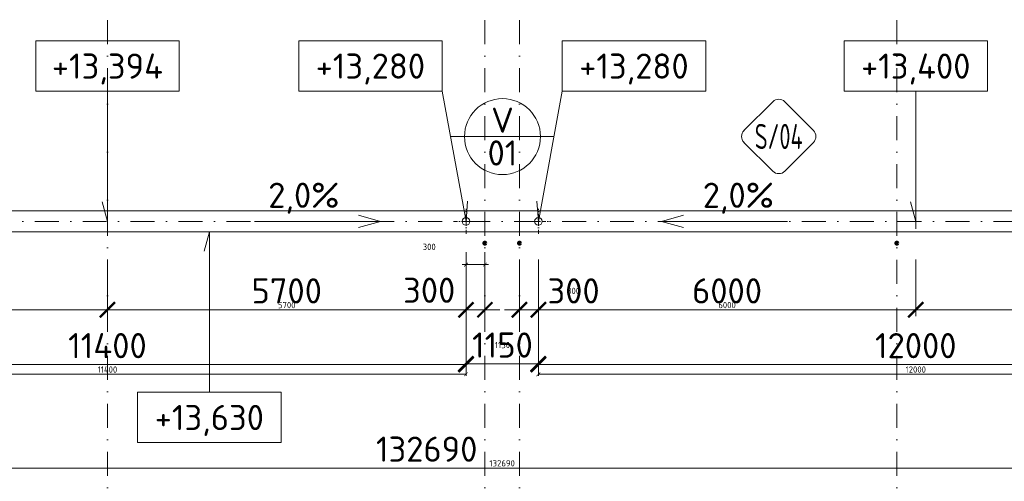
# Model space of a CAD drawing. Header units: millimetres. Extents: x -916886 to 3713765, y -2985421 to 1675785.
# Tile 134 of 256: x 70605 to 86257, y 191169 to 198505. Entities that reach past the tile are written whole.
import ezdxf
from ezdxf.enums import TextEntityAlignment as Align

# ---------------------------------------------------------------- set-up
doc = ezdxf.new("R2010")
doc.units = ezdxf.units.MM
doc.linetypes.add('CENTERX2', pattern=[101.6, 63.5, -12.7, 12.7, -12.7])
doc.linetypes.add('DASHDOT', pattern=[25.4, 12.7, -6.35, 0, -6.35])
doc.layers.get('Defpoints').update_dxf_attribs({"color": 8})
for name, color, linetype, lineweight in [('A99_N_kce-pohl', 1, 'Continuous', 9), ('A99_N_koty-200', 5, 'Continuous', 5), ('A99_N_koty-200 @ 200', 5, 'Continuous', 5), ('A99_N_koty-200 @ 50 (2)', 5, 'Continuous', 5), ('A99_N_koty-vysk', 160, 'Continuous', 9), ('A99_N_znaceni 200', 5, 'Continuous', 5), ('A99_S_osy', 1, 'CENTERX2', 5)]:
    doc.layers.add(name, color=color, linetype=linetype, lineweight=lineweight)
doc.styles.add('A99_kota', font='isocpeur.ttf', dxfattribs={"height": 2})
doc.styles.add('A99_popis', font='isocpeur.ttf')
doc.styles.add('ad_popis 100', font='isocpeur.ttf', dxfattribs={"height": 200})
doc.dimstyles.new('A99_kota_200 new', dxfattribs={"dimscale": 200, "dimtxt": 2, "dimasz": 1.2, "dimexe": 0.5, "dimexo": 1.5, "dimgap": 0.5, "dimtad": 1, "dimdec": 0, "dimzin": 3, "dimdsep": 46, "dimtxsty": 'A99_kota', "dimblk": 'ARCHTICK', "dimcen": 2.5, "dimazin": 2, "dimtfac": 0.75, "dimtdec": 0, "dimtix": 1, "dimtmove": 2, "dimatfit": 0, "dimfxl": 0, "dimtolj": 1, "dimtzin": 0, "dimlwd": 5, "dimlwe": 5, "dimarcsym": 0})

# ---------------------------------------------------------------- blocks, each defined once
blk = doc.blocks.new('_ArchTick')
at = {"color": 0, "linetype": 'ByBlock', "const_width": 0.15}
blk.add_lwpolyline([(-0.5, -0.5), (0.5, 0.5)], dxfattribs=at)
blk = doc.blocks.new('*D3002')
at = {"layer": 'A99_N_koty-200', "color": 0, "linetype": 'Continuous', "lineweight": 5, "transparency": 16777216}
for p, q in [((11930, 190580), (11930, 191480)), ((144620, 190580), (144620, 191480)), ((11930, 191380), (144620, 191380))]:
    blk.add_line(p, q, dxfattribs=at)
at = {"layer": 'Defpoints', "color": 0, "linetype": 'Continuous', "lineweight": 0, "transparency": 16777216}
for p in [(144620, 191380), (11930, 189255), (144620, 189255)]:
    blk.add_point(p, dxfattribs=at)
at = {"layer": 'A99_N_koty-200', "color": 0, "linetype": 'Continuous', "lineweight": 5, "transparency": 16777216, "xscale": 240, "yscale": 240, "zscale": 240, "rotation": 180}
blk.add_blockref('_ArchTick', (11930, 191380), dxfattribs=at)
at = {"layer": 'A99_N_koty-200', "color": 0, "linetype": 'Continuous', "lineweight": 5, "transparency": 16777216, "xscale": 240, "yscale": 240, "zscale": 240}
blk.add_blockref('_ArchTick', (144620, 191380), dxfattribs=at)
at = {"layer": 'A99_N_koty-200', "color": 0, "linetype": 'Continuous', "transparency": 16777216, "insert": (77075, 191680), "char_height": 400, "attachment_point": 5, "style": 'A99_kota'}
blk.add_mtext('\\A1;132690', dxfattribs=at)
blk = doc.blocks.new('*D3003')
at = {"layer": 'A99_N_koty-200', "color": 0, "linetype": 'Continuous', "lineweight": 5, "transparency": 16777216}
for p, q in [((11930, 191180), (11930, 191405)), ((11930, 191380), (144620, 191380)), ((144620, 191180), (144620, 191405))]:
    blk.add_line(p, q, dxfattribs=at)
at = {"layer": 'Defpoints', "color": 0, "linetype": 'Continuous', "lineweight": 0, "transparency": 16777216}
for p in [(144620, 191380), (11930, 189255), (144620, 189255)]:
    blk.add_point(p, dxfattribs=at)
at = {"layer": 'A99_N_koty-200', "color": 0, "linetype": 'Continuous', "lineweight": 5, "transparency": 16777216, "xscale": 60, "yscale": 60, "zscale": 60, "rotation": 180}
blk.add_blockref('_ArchTick', (11930, 191380), dxfattribs=at)
at = {"layer": 'A99_N_koty-200', "color": 0, "linetype": 'Continuous', "lineweight": 5, "transparency": 16777216, "xscale": 60, "yscale": 60, "zscale": 60}
blk.add_blockref('_ArchTick', (144620, 191380), dxfattribs=at)
at = {"layer": 'A99_N_koty-200', "color": 0, "linetype": 'Continuous', "transparency": 16777216, "insert": (78275, 191455), "char_height": 100, "attachment_point": 5, "style": 'A99_kota'}
blk.add_mtext('\\A1;132690', dxfattribs=at)
blk = doc.blocks.new('*D3603')
at = {"layer": 'A99_N_koty-200', "color": 0, "linetype": 'Continuous', "lineweight": 5, "transparency": 16777216}
for p, q in [((78550, 194695), (78550, 193795)), ((78850, 194695), (78850, 193795)), ((78550, 193895), (78310, 193895)), ((78550, 193895), (78850, 193895)), ((78850, 193895), (79090, 193895))]:
    blk.add_line(p, q, dxfattribs=at)
at = {"layer": 'Defpoints', "color": 0, "linetype": 'Continuous', "lineweight": 0, "transparency": 16777216}
for p in [(78850, 195300), (78550, 195180), (78850, 193895)]:
    blk.add_point(p, dxfattribs=at)
at = {"layer": 'A99_N_koty-200', "color": 0, "linetype": 'Continuous', "lineweight": 5, "transparency": 16777216, "xscale": 240, "yscale": 240, "zscale": 240}
blk.add_blockref('_ArchTick', (78550, 193895), dxfattribs=at)
at = {"layer": 'A99_N_koty-200', "color": 0, "linetype": 'Continuous', "lineweight": 5, "transparency": 16777216, "xscale": 240, "yscale": 240, "zscale": 240, "rotation": 180}
blk.add_blockref('_ArchTick', (78850, 193895), dxfattribs=at)
at = {"layer": 'A99_N_koty-200', "color": 0, "linetype": 'Continuous', "transparency": 16777216, "insert": (79410, 194195), "char_height": 400, "attachment_point": 5, "style": 'A99_kota'}
blk.add_mtext('\\A1;300', dxfattribs=at)
blk = doc.blocks.new('*D3604')
at = {"layer": 'A99_N_koty-200', "color": 0, "linetype": 'Continuous', "lineweight": 5, "transparency": 16777216}
for p, q in [((78550, 194095), (78550, 193870)), ((78850, 194095), (78850, 193870)), ((78550, 193895), (78490, 193895)), ((78550, 193895), (78850, 193895)), ((78850, 193895), (78910, 193895))]:
    blk.add_line(p, q, dxfattribs=at)
at = {"layer": 'Defpoints', "color": 0, "linetype": 'Continuous', "lineweight": 0, "transparency": 16777216}
for p in [(78850, 195300), (78550, 195180), (78850, 193895)]:
    blk.add_point(p, dxfattribs=at)
at = {"layer": 'A99_N_koty-200', "color": 0, "linetype": 'Continuous', "lineweight": 5, "transparency": 16777216, "xscale": 60, "yscale": 60, "zscale": 60}
blk.add_blockref('_ArchTick', (78550, 193895), dxfattribs=at)
at = {"layer": 'A99_N_koty-200', "color": 0, "linetype": 'Continuous', "lineweight": 5, "transparency": 16777216, "xscale": 60, "yscale": 60, "zscale": 60, "rotation": 180}
blk.add_blockref('_ArchTick', (78850, 193895), dxfattribs=at)
at = {"layer": 'A99_N_koty-200', "color": 0, "linetype": 'Continuous', "transparency": 16777216, "insert": (79410, 194195), "char_height": 100, "attachment_point": 5, "style": 'A99_kota'}
blk.add_mtext('\\A1;300', dxfattribs=at)
blk = doc.blocks.new('*D3606')
at = {"layer": 'A99_N_koty-200', "color": 0, "linetype": 'Continuous', "lineweight": 5, "transparency": 16777216}
for p, q in [((78850, 193825), (78850, 192925)), ((90850, 193825), (90850, 192925)), ((78850, 193025), (90850, 193025))]:
    blk.add_line(p, q, dxfattribs=at)
at = {"layer": 'Defpoints', "color": 0, "linetype": 'Continuous', "lineweight": 0, "transparency": 16777216}
for p in [(78850, 195300), (90850, 195300), (90850, 193025)]:
    blk.add_point(p, dxfattribs=at)
at = {"layer": 'A99_N_koty-200', "color": 0, "linetype": 'Continuous', "lineweight": 5, "transparency": 16777216, "xscale": 240, "yscale": 240, "zscale": 240, "rotation": 180}
blk.add_blockref('_ArchTick', (78850, 193025), dxfattribs=at)
at = {"layer": 'A99_N_koty-200', "color": 0, "linetype": 'Continuous', "lineweight": 5, "transparency": 16777216, "xscale": 240, "yscale": 240, "zscale": 240}
blk.add_blockref('_ArchTick', (90850, 193025), dxfattribs=at)
at = {"layer": 'A99_N_koty-200', "color": 0, "linetype": 'Continuous', "transparency": 16777216, "insert": (84850, 193325), "char_height": 400, "attachment_point": 5, "style": 'A99_kota'}
blk.add_mtext('\\A1;12000', dxfattribs=at)
blk = doc.blocks.new('*D3607')
at = {"layer": 'A99_N_koty-200', "color": 0, "linetype": 'Continuous', "lineweight": 5, "transparency": 16777216}
for p, q in [((78850, 193070), (78850, 192845)), ((90850, 193070), (90850, 192845)), ((78850, 192870), (90850, 192870))]:
    blk.add_line(p, q, dxfattribs=at)
at = {"layer": 'Defpoints', "color": 0, "linetype": 'Continuous', "lineweight": 0, "transparency": 16777216}
for p in [(78850, 195300), (90850, 195300), (90850, 192870)]:
    blk.add_point(p, dxfattribs=at)
at = {"layer": 'A99_N_koty-200', "color": 0, "linetype": 'Continuous', "lineweight": 5, "transparency": 16777216, "xscale": 60, "yscale": 60, "zscale": 60, "rotation": 180}
blk.add_blockref('_ArchTick', (78850, 192870), dxfattribs=at)
at = {"layer": 'A99_N_koty-200', "color": 0, "linetype": 'Continuous', "lineweight": 5, "transparency": 16777216, "xscale": 60, "yscale": 60, "zscale": 60}
blk.add_blockref('_ArchTick', (90850, 192870), dxfattribs=at)
at = {"layer": 'A99_N_koty-200', "color": 0, "linetype": 'Continuous', "transparency": 16777216, "insert": (84850, 192945), "char_height": 100, "attachment_point": 5, "style": 'A99_kota'}
blk.add_mtext('\\A1;12000', dxfattribs=at)
blk = doc.blocks.new('*D3822')
at = {"layer": 'A99_N_koty-200', "color": 0, "linetype": 'Continuous', "lineweight": 5, "transparency": 16777216}
for p, q in [((77700, 194695), (77700, 193795)), ((78000, 194695), (78000, 193795)), ((77700, 193895), (77460, 193895)), ((77700, 193895), (78000, 193895)), ((78000, 193895), (78240, 193895))]:
    blk.add_line(p, q, dxfattribs=at)
at = {"layer": 'Defpoints', "color": 0, "linetype": 'Continuous', "lineweight": 0, "transparency": 16777216}
for p in [(77700, 195300), (78000, 195300), (78000, 193895)]:
    blk.add_point(p, dxfattribs=at)
at = {"layer": 'A99_N_koty-200', "color": 0, "linetype": 'Continuous', "lineweight": 5, "transparency": 16777216, "xscale": 240, "yscale": 240, "zscale": 240}
blk.add_blockref('_ArchTick', (77700, 193895), dxfattribs=at)
at = {"layer": 'A99_N_koty-200', "color": 0, "linetype": 'Continuous', "lineweight": 5, "transparency": 16777216, "xscale": 240, "yscale": 240, "zscale": 240, "rotation": 180}
blk.add_blockref('_ArchTick', (78000, 193895), dxfattribs=at)
at = {"layer": 'A99_N_koty-200', "color": 0, "linetype": 'Continuous', "transparency": 16777216, "insert": (77115, 194205), "char_height": 400, "attachment_point": 5, "style": 'A99_kota'}
blk.add_mtext('\\A1;300', dxfattribs=at)
blk = doc.blocks.new('*D3823')
at = {"layer": 'A99_N_koty-200', "color": 0, "linetype": 'Continuous', "lineweight": 5, "transparency": 16777216}
for p, q in [((77700, 194812.5), (77700, 194587.5)), ((78000, 194812.5), (78000, 194587.5)), ((77700, 194612.5), (77640, 194612.5)), ((77700, 194612.5), (78000, 194612.5)), ((78000, 194612.5), (78060, 194612.5))]:
    blk.add_line(p, q, dxfattribs=at)
at = {"layer": 'Defpoints', "color": 0, "linetype": 'Continuous', "lineweight": 0, "transparency": 16777216}
for p in [(77700, 195300), (78000, 195300), (78000, 194612.5)]:
    blk.add_point(p, dxfattribs=at)
at = {"layer": 'A99_N_koty-200', "color": 0, "linetype": 'Continuous', "lineweight": 5, "transparency": 16777216, "xscale": 60, "yscale": 60, "zscale": 60}
blk.add_blockref('_ArchTick', (77700, 194612.5), dxfattribs=at)
at = {"layer": 'A99_N_koty-200', "color": 0, "linetype": 'Continuous', "lineweight": 5, "transparency": 16777216, "xscale": 60, "yscale": 60, "zscale": 60, "rotation": 180}
blk.add_blockref('_ArchTick', (78000, 194612.5), dxfattribs=at)
at = {"layer": 'A99_N_koty-200', "color": 0, "linetype": 'Continuous', "transparency": 16777216, "insert": (77115, 194895), "char_height": 100, "attachment_point": 5, "style": 'A99_kota'}
blk.add_mtext('\\A1;300', dxfattribs=at)
blk = doc.blocks.new('*D3825')
at = {"layer": 'A99_N_koty-200', "color": 0, "linetype": 'Continuous', "lineweight": 5, "transparency": 16777216}
for p, q in [((72000, 194695), (72000, 193795)), ((66300, 194390), (66300, 193795)), ((66300, 193895), (72000, 193895))]:
    blk.add_line(p, q, dxfattribs=at)
at = {"layer": 'Defpoints', "color": 0, "linetype": 'Continuous', "lineweight": 0, "transparency": 16777216}
for p in [(72000, 195180), (66300, 194690), (72000, 193895)]:
    blk.add_point(p, dxfattribs=at)
at = {"layer": 'A99_N_koty-200', "color": 0, "linetype": 'Continuous', "lineweight": 5, "transparency": 16777216, "xscale": 240, "yscale": 240, "zscale": 240, "rotation": 180}
blk.add_blockref('_ArchTick', (66300, 193895), dxfattribs=at)
at = {"layer": 'A99_N_koty-200', "color": 0, "linetype": 'Continuous', "lineweight": 5, "transparency": 16777216, "xscale": 240, "yscale": 240, "zscale": 240}
blk.add_blockref('_ArchTick', (72000, 193895), dxfattribs=at)
at = {"layer": 'A99_N_koty-200', "color": 0, "linetype": 'Continuous', "transparency": 16777216, "insert": (69150, 194195), "char_height": 400, "attachment_point": 5, "style": 'A99_kota'}
blk.add_mtext('\\A1;5700', dxfattribs=at)
blk = doc.blocks.new('*D3826')
at = {"layer": 'A99_N_koty-200', "color": 0, "linetype": 'Continuous', "lineweight": 5, "transparency": 16777216}
for p, q in [((66300, 194095), (66300, 193870)), ((72000, 194095), (72000, 193870)), ((66300, 193895), (72000, 193895))]:
    blk.add_line(p, q, dxfattribs=at)
at = {"layer": 'Defpoints', "color": 0, "linetype": 'Continuous', "lineweight": 0, "transparency": 16777216}
for p in [(72000, 195180), (66300, 194690), (72000, 193895)]:
    blk.add_point(p, dxfattribs=at)
at = {"layer": 'A99_N_koty-200', "color": 0, "linetype": 'Continuous', "lineweight": 5, "transparency": 16777216, "xscale": 60, "yscale": 60, "zscale": 60, "rotation": 180}
blk.add_blockref('_ArchTick', (66300, 193895), dxfattribs=at)
at = {"layer": 'A99_N_koty-200', "color": 0, "linetype": 'Continuous', "lineweight": 5, "transparency": 16777216, "xscale": 60, "yscale": 60, "zscale": 60}
blk.add_blockref('_ArchTick', (72000, 193895), dxfattribs=at)
at = {"layer": 'A99_N_koty-200', "color": 0, "linetype": 'Continuous', "transparency": 16777216, "insert": (69150, 193970), "char_height": 100, "attachment_point": 5, "style": 'A99_kota'}
blk.add_mtext('\\A1;5700', dxfattribs=at)
blk = doc.blocks.new('*D3828')
at = {"layer": 'A99_N_koty-200', "color": 0, "linetype": 'Continuous', "lineweight": 5, "transparency": 16777216}
for p, q in [((72000, 194695), (72000, 193795)), ((77700, 194695), (77700, 193795)), ((77700, 193895), (72000, 193895))]:
    blk.add_line(p, q, dxfattribs=at)
at = {"layer": 'Defpoints', "color": 0, "linetype": 'Continuous', "lineweight": 0, "transparency": 16777216}
for p in [(77700, 195300), (72000, 195180), (72000, 193895)]:
    blk.add_point(p, dxfattribs=at)
at = {"layer": 'A99_N_koty-200', "color": 0, "linetype": 'Continuous', "lineweight": 5, "transparency": 16777216, "xscale": 240, "yscale": 240, "zscale": 240, "rotation": 180}
blk.add_blockref('_ArchTick', (72000, 193895), dxfattribs=at)
at = {"layer": 'A99_N_koty-200', "color": 0, "linetype": 'Continuous', "lineweight": 5, "transparency": 16777216, "xscale": 240, "yscale": 240, "zscale": 240}
blk.add_blockref('_ArchTick', (77700, 193895), dxfattribs=at)
at = {"layer": 'A99_N_koty-200', "color": 0, "linetype": 'Continuous', "transparency": 16777216, "insert": (74850, 194195), "char_height": 400, "attachment_point": 5, "style": 'A99_kota'}
blk.add_mtext('\\A1;5700', dxfattribs=at)
blk = doc.blocks.new('*D3829')
at = {"layer": 'A99_N_koty-200', "color": 0, "linetype": 'Continuous', "lineweight": 5, "transparency": 16777216}
for p, q in [((72000, 194095), (72000, 193870)), ((77700, 194095), (77700, 193870)), ((77700, 193895), (72000, 193895))]:
    blk.add_line(p, q, dxfattribs=at)
at = {"layer": 'Defpoints', "color": 0, "linetype": 'Continuous', "lineweight": 0, "transparency": 16777216}
for p in [(77700, 195300), (72000, 195180), (72000, 193895)]:
    blk.add_point(p, dxfattribs=at)
at = {"layer": 'A99_N_koty-200', "color": 0, "linetype": 'Continuous', "lineweight": 5, "transparency": 16777216, "xscale": 60, "yscale": 60, "zscale": 60, "rotation": 180}
blk.add_blockref('_ArchTick', (72000, 193895), dxfattribs=at)
at = {"layer": 'A99_N_koty-200', "color": 0, "linetype": 'Continuous', "lineweight": 5, "transparency": 16777216, "xscale": 60, "yscale": 60, "zscale": 60}
blk.add_blockref('_ArchTick', (77700, 193895), dxfattribs=at)
at = {"layer": 'A99_N_koty-200', "color": 0, "linetype": 'Continuous', "transparency": 16777216, "insert": (74850, 193970), "char_height": 100, "attachment_point": 5, "style": 'A99_kota'}
blk.add_mtext('\\A1;5700', dxfattribs=at)
blk = doc.blocks.new('*U62')
at = {"color": 0, "linetype": 'ByBlock'}
for p, q in [((5.7, -4), (5.7, -14.35)), ((5.7, -14.35), (5.286, -12.805))]:
    blk.add_line(p, q, dxfattribs=at)
blk.add_lwpolyline([(0, -4), (11.4, -4), (11.4, 0), (0, 0)], close=True, dxfattribs=at)
at = {"color": 0, "linetype": 'ByBlock', "style": 'A99_kota'}
for tag, p in [('VYSKA', (5.7, -2.241)), ('VYSKA_POPIS1', (5.7, -6.041)), ('VYSKA_POPIS2', (5.9, -9.541)), ('VYSKA_POPIS3', (5.9, -13.041))]:
    blk.add_attdef(tag, text='', height=2, dxfattribs=at).set_placement(p, align=Align.MIDDLE)
blk = doc.blocks.new('*D3831')
at = {"layer": 'A99_N_koty-200', "color": 0, "linetype": 'Continuous', "lineweight": 5, "transparency": 16777216}
for p, q in [((77700, 193034.5), (77700, 193134.5)), ((77700, 193034.5), (78850, 193034.5)), ((78850, 193034.5), (78850, 193134.5))]:
    blk.add_line(p, q, dxfattribs=at)
at = {"layer": 'Defpoints', "color": 0, "linetype": 'Continuous', "lineweight": 0, "transparency": 16777216}
for p in [(77700, 193034.5), (78850, 193034.5), (78850, 193034.5)]:
    blk.add_point(p, dxfattribs=at)
at = {"layer": 'A99_N_koty-200', "color": 0, "linetype": 'Continuous', "lineweight": 5, "transparency": 16777216, "xscale": 240, "yscale": 240, "zscale": 240, "rotation": 180}
blk.add_blockref('_ArchTick', (77700, 193034.5), dxfattribs=at)
at = {"layer": 'A99_N_koty-200', "color": 0, "linetype": 'Continuous', "lineweight": 5, "transparency": 16777216, "xscale": 240, "yscale": 240, "zscale": 240}
blk.add_blockref('_ArchTick', (78850, 193034.5), dxfattribs=at)
at = {"layer": 'A99_N_koty-200', "color": 0, "linetype": 'Continuous', "transparency": 16777216, "insert": (78280, 193334.5), "char_height": 400, "attachment_point": 5, "style": 'A99_kota'}
blk.add_mtext('\\A1;1150', dxfattribs=at)
blk = doc.blocks.new('*D3832')
at = {"layer": 'A99_N_koty-200', "color": 0, "linetype": 'Continuous', "lineweight": 5, "transparency": 16777216}
for p, q in [((77700, 193034.5), (77700, 193059.5)), ((77700, 193034.5), (78850, 193034.5)), ((78850, 193034.5), (78850, 193059.5))]:
    blk.add_line(p, q, dxfattribs=at)
at = {"layer": 'Defpoints', "color": 0, "linetype": 'Continuous', "lineweight": 0, "transparency": 16777216}
for p in [(77700, 193034.5), (78850, 193034.5), (78850, 193034.5)]:
    blk.add_point(p, dxfattribs=at)
at = {"layer": 'A99_N_koty-200', "color": 0, "linetype": 'Continuous', "lineweight": 5, "transparency": 16777216, "xscale": 60, "yscale": 60, "zscale": 60, "rotation": 180}
blk.add_blockref('_ArchTick', (77700, 193034.5), dxfattribs=at)
at = {"layer": 'A99_N_koty-200', "color": 0, "linetype": 'Continuous', "lineweight": 5, "transparency": 16777216, "xscale": 60, "yscale": 60, "zscale": 60}
blk.add_blockref('_ArchTick', (78850, 193034.5), dxfattribs=at)
at = {"layer": 'A99_N_koty-200', "color": 0, "linetype": 'Continuous', "transparency": 16777216, "insert": (78280, 193334.5), "char_height": 100, "attachment_point": 5, "style": 'A99_kota'}
blk.add_mtext('\\A1;1150', dxfattribs=at)
blk = doc.blocks.new('*D3834')
at = {"layer": 'A99_N_koty-200', "color": 0, "linetype": 'Continuous', "lineweight": 5, "transparency": 16777216}
for p, q in [((66300, 193825), (66300, 192925)), ((77700, 193825), (77700, 192925)), ((77700, 193025), (66300, 193025))]:
    blk.add_line(p, q, dxfattribs=at)
at = {"layer": 'Defpoints', "color": 0, "linetype": 'Continuous', "lineweight": 0, "transparency": 16777216}
for p in [(66300, 195300), (77700, 195300), (66300, 193025)]:
    blk.add_point(p, dxfattribs=at)
at = {"layer": 'A99_N_koty-200', "color": 0, "linetype": 'Continuous', "lineweight": 5, "transparency": 16777216, "xscale": 240, "yscale": 240, "zscale": 240, "rotation": 180}
blk.add_blockref('_ArchTick', (66300, 193025), dxfattribs=at)
at = {"layer": 'A99_N_koty-200', "color": 0, "linetype": 'Continuous', "lineweight": 5, "transparency": 16777216, "xscale": 240, "yscale": 240, "zscale": 240}
blk.add_blockref('_ArchTick', (77700, 193025), dxfattribs=at)
at = {"layer": 'A99_N_koty-200', "color": 0, "linetype": 'Continuous', "transparency": 16777216, "insert": (72000, 193325), "char_height": 400, "attachment_point": 5, "style": 'A99_kota'}
blk.add_mtext('\\A1;11400', dxfattribs=at)
blk = doc.blocks.new('*D3835')
at = {"layer": 'A99_N_koty-200', "color": 0, "linetype": 'Continuous', "lineweight": 5, "transparency": 16777216}
for p, q in [((66300, 193070), (66300, 192845)), ((77700, 193070), (77700, 192845)), ((77700, 192870), (66300, 192870))]:
    blk.add_line(p, q, dxfattribs=at)
at = {"layer": 'Defpoints', "color": 0, "linetype": 'Continuous', "lineweight": 0, "transparency": 16777216}
for p in [(66300, 195300), (77700, 195300), (66300, 192870)]:
    blk.add_point(p, dxfattribs=at)
at = {"layer": 'A99_N_koty-200', "color": 0, "linetype": 'Continuous', "lineweight": 5, "transparency": 16777216, "xscale": 60, "yscale": 60, "zscale": 60, "rotation": 180}
blk.add_blockref('_ArchTick', (66300, 192870), dxfattribs=at)
at = {"layer": 'A99_N_koty-200', "color": 0, "linetype": 'Continuous', "lineweight": 5, "transparency": 16777216, "xscale": 60, "yscale": 60, "zscale": 60}
blk.add_blockref('_ArchTick', (77700, 192870), dxfattribs=at)
at = {"layer": 'A99_N_koty-200', "color": 0, "linetype": 'Continuous', "transparency": 16777216, "insert": (72000, 192945), "char_height": 100, "attachment_point": 5, "style": 'A99_kota'}
blk.add_mtext('\\A1;11400', dxfattribs=at)
blk = doc.blocks.new('*D3846')
at = {"layer": 'A99_N_koty-200', "color": 0, "linetype": 'Continuous', "lineweight": 5, "transparency": 16777216}
for p, q in [((78850, 194695), (78850, 193795)), ((84850, 194695), (84850, 193795)), ((78850, 193895), (84850, 193895))]:
    blk.add_line(p, q, dxfattribs=at)
at = {"layer": 'Defpoints', "color": 0, "linetype": 'Continuous', "lineweight": 0, "transparency": 16777216}
for p in [(78850, 195300), (84850, 195180), (84850, 193895)]:
    blk.add_point(p, dxfattribs=at)
at = {"layer": 'A99_N_koty-200', "color": 0, "linetype": 'Continuous', "lineweight": 5, "transparency": 16777216, "xscale": 240, "yscale": 240, "zscale": 240, "rotation": 180}
blk.add_blockref('_ArchTick', (78850, 193895), dxfattribs=at)
at = {"layer": 'A99_N_koty-200', "color": 0, "linetype": 'Continuous', "lineweight": 5, "transparency": 16777216, "xscale": 240, "yscale": 240, "zscale": 240}
blk.add_blockref('_ArchTick', (84850, 193895), dxfattribs=at)
at = {"layer": 'A99_N_koty-200', "color": 0, "linetype": 'Continuous', "transparency": 16777216, "insert": (81850, 194195), "char_height": 400, "attachment_point": 5, "style": 'A99_kota'}
blk.add_mtext('\\A1;6000', dxfattribs=at)
blk = doc.blocks.new('*D3847')
at = {"layer": 'A99_N_koty-200', "color": 0, "linetype": 'Continuous', "lineweight": 5, "transparency": 16777216}
for p, q in [((78850, 194095), (78850, 193870)), ((84850, 194095), (84850, 193870)), ((78850, 193895), (84850, 193895))]:
    blk.add_line(p, q, dxfattribs=at)
at = {"layer": 'Defpoints', "color": 0, "linetype": 'Continuous', "lineweight": 0, "transparency": 16777216}
for p in [(78850, 195300), (84850, 195180), (84850, 193895)]:
    blk.add_point(p, dxfattribs=at)
at = {"layer": 'A99_N_koty-200', "color": 0, "linetype": 'Continuous', "lineweight": 5, "transparency": 16777216, "xscale": 60, "yscale": 60, "zscale": 60, "rotation": 180}
blk.add_blockref('_ArchTick', (78850, 193895), dxfattribs=at)
at = {"layer": 'A99_N_koty-200', "color": 0, "linetype": 'Continuous', "lineweight": 5, "transparency": 16777216, "xscale": 60, "yscale": 60, "zscale": 60}
blk.add_blockref('_ArchTick', (84850, 193895), dxfattribs=at)
at = {"layer": 'A99_N_koty-200', "color": 0, "linetype": 'Continuous', "transparency": 16777216, "insert": (81850, 193970), "char_height": 100, "attachment_point": 5, "style": 'A99_kota'}
blk.add_mtext('\\A1;6000', dxfattribs=at)
blk = doc.blocks.new('*D3849')
at = {"layer": 'A99_N_koty-200', "color": 0, "linetype": 'Continuous', "lineweight": 5, "transparency": 16777216}
for p, q in [((84850, 194695), (84850, 193795)), ((90850, 194695), (90850, 193795)), ((90850, 193895), (84850, 193895))]:
    blk.add_line(p, q, dxfattribs=at)
at = {"layer": 'Defpoints', "color": 0, "linetype": 'Continuous', "lineweight": 0, "transparency": 16777216}
for p in [(90850, 195300), (84850, 195180), (84850, 193895)]:
    blk.add_point(p, dxfattribs=at)
at = {"layer": 'A99_N_koty-200', "color": 0, "linetype": 'Continuous', "lineweight": 5, "transparency": 16777216, "xscale": 240, "yscale": 240, "zscale": 240, "rotation": 180}
blk.add_blockref('_ArchTick', (84850, 193895), dxfattribs=at)
at = {"layer": 'A99_N_koty-200', "color": 0, "linetype": 'Continuous', "lineweight": 5, "transparency": 16777216, "xscale": 240, "yscale": 240, "zscale": 240}
blk.add_blockref('_ArchTick', (90850, 193895), dxfattribs=at)
at = {"layer": 'A99_N_koty-200', "color": 0, "linetype": 'Continuous', "transparency": 16777216, "insert": (87850, 194195), "char_height": 400, "attachment_point": 5, "style": 'A99_kota'}
blk.add_mtext('\\A1;6000', dxfattribs=at)
blk = doc.blocks.new('*D3850')
at = {"layer": 'A99_N_koty-200', "color": 0, "linetype": 'Continuous', "lineweight": 5, "transparency": 16777216}
for p, q in [((84850, 194095), (84850, 193870)), ((90850, 194095), (90850, 193870)), ((90850, 193895), (84850, 193895))]:
    blk.add_line(p, q, dxfattribs=at)
at = {"layer": 'Defpoints', "color": 0, "linetype": 'Continuous', "lineweight": 0, "transparency": 16777216}
for p in [(90850, 195300), (84850, 195180), (84850, 193895)]:
    blk.add_point(p, dxfattribs=at)
at = {"layer": 'A99_N_koty-200', "color": 0, "linetype": 'Continuous', "lineweight": 5, "transparency": 16777216, "xscale": 60, "yscale": 60, "zscale": 60, "rotation": 180}
blk.add_blockref('_ArchTick', (84850, 193895), dxfattribs=at)
at = {"layer": 'A99_N_koty-200', "color": 0, "linetype": 'Continuous', "lineweight": 5, "transparency": 16777216, "xscale": 60, "yscale": 60, "zscale": 60}
blk.add_blockref('_ArchTick', (90850, 193895), dxfattribs=at)
at = {"layer": 'A99_N_koty-200', "color": 0, "linetype": 'Continuous', "transparency": 16777216, "insert": (87850, 193970), "char_height": 100, "attachment_point": 5, "style": 'A99_kota'}
blk.add_mtext('\\A1;6000', dxfattribs=at)
blk = doc.blocks.new('*U64')
at = {"color": 0, "linetype": 'ByBlock'}
for q in [(0, -4), (-2.028, -12.755)]:
    blk.add_line((-1.9, -14.35), q, dxfattribs=at)
blk.add_lwpolyline([(0, -4), (11.4, -4), (11.4, 0), (0, 0)], close=True, dxfattribs=at)
at = {"color": 0, "linetype": 'ByBlock', "style": 'A99_kota'}
for tag, p in [('VYSKA', (5.7, -2.241)), ('VYSKA_POPIS1', (5.7, -6.041)), ('VYSKA_POPIS2', (5.9, -9.541)), ('VYSKA_POPIS3', (5.9, -13.041))]:
    blk.add_attdef(tag, text='', height=2, dxfattribs=at).set_placement(p, align=Align.MIDDLE)
blk = doc.blocks.new('*U94')
at = {"color": 0}
for p, q in [((-0.72, 4.14), (-4.15, 0.71)), ((4.14, 0.71), (0.71, 4.14)), ((-4.15, -0.72), (-0.72, -4.15)), ((0.71, -4.15), (4.14, -0.72))]:
    blk.add_line(p, q, dxfattribs=at)
for centre, start, end in [((0, 3.42), 45, 135), ((-3.43, 0), 135, 225), ((3.42, 0), 315, 45), ((0, -3.43), 225, 315)]:
    blk.add_arc(centre, 1.01, start, end, dxfattribs=at)
at = {"color": 0, "linetype": 'ByBlock', "style": 'A99_popis', "width": 0.953108}
blk.add_attdef('SKLADBA', text='', height=3, rotation=0.0103, dxfattribs=at).set_placement((-2.86, -1.51), (2.86, -1.5), align=Align.FIT)
blk = doc.blocks.new('*U20')
at = {"color": 0, "linetype": 'ByBlock'}
blk.add_line((-3.02, 0), (3.02, 0), dxfattribs=at)
blk.add_circle((0, 0), 3.02, dxfattribs=at)
at = {"color": 0, "linetype": 'ByBlock', "style": 'A99_popis'}
for tag, p in [('KATEGORIE', (0, 1.31)), ('PRVEK', (0, -1.298))]:
    blk.add_attdef(tag, text='', height=2, dxfattribs=at).set_placement(p, align=Align.MIDDLE_CENTER)
blk = doc.blocks.new('*U124')
at = {"color": 0, "linetype": 'ByBlock'}
for p, q in [((5.7, 12.75), (5.286, 11.205)), ((5.7, 0), (5.7, 12.75))]:
    blk.add_line(p, q, dxfattribs=at)
blk.add_lwpolyline([(0, -4), (11.4, -4), (11.4, 0), (0, 0)], close=True, dxfattribs=at)
at = {"color": 0, "linetype": 'ByBlock', "style": 'A99_kota'}
for tag, p in [('VYSKA', (5.7, -2.241)), ('VYSKA_POPIS1', (5.7, -6.041)), ('VYSKA_POPIS2', (5.9, -9.541)), ('VYSKA_POPIS3', (5.9, -13.041))]:
    blk.add_attdef(tag, text='', height=2, dxfattribs=at).set_placement(p, align=Align.MIDDLE)
blk = doc.blocks.new('*U4723')
at = {"layer": 'A99_N_koty-200 @ 200', "linetype": 'Continuous'}
dim = blk.add_linear_dim(base=(144620, 191380), p1=(11930, 189255), p2=(144620, 189255), dimstyle='A99_kota_200 new', override={"dimscale": 200, "dimtix": 1, "dimtofl": 1, "dimtmove": 2, "dimatfit": 0}, dxfattribs=at)
dim.commit()
dim.dimension.update_dxf_attribs({"geometry": '*D3002', "text_midpoint": (77075, 191680), "dimtype": 128})
at = {"layer": 'A99_N_koty-200 @ 50 (2)', "linetype": 'Continuous'}
dim = blk.add_linear_dim(base=(144620, 191380), p1=(11930, 189255), p2=(144620, 189255), dimstyle='A99_kota_200 new', override={"dimscale": 50, "dimtix": 1, "dimtofl": 1, "dimtmove": 2, "dimatfit": 0}, dxfattribs=at)
dim.commit()
dim.dimension.update_dxf_attribs({"geometry": '*D3003', "text_midpoint": (78275, 191455)})
blk = doc.blocks.new('*U4885')
at = {"layer": 'A99_N_koty-200 @ 200', "linetype": 'Continuous'}
dim = blk.add_linear_dim(base=(78850, 193895), p1=(78550, 195180), p2=(78850, 195300), dimstyle='A99_kota_200 new', override={"dimscale": 200, "dimtix": 1, "dimtofl": 1, "dimtmove": 2, "dimatfit": 0}, dxfattribs=at)
dim.commit()
dim.dimension.update_dxf_attribs({"geometry": '*D3603', "text_midpoint": (79410, 194195), "dimtype": 128})
at = {"layer": 'A99_N_koty-200 @ 50 (2)', "linetype": 'Continuous'}
dim = blk.add_linear_dim(base=(78850, 193895), p1=(78550, 195180), p2=(78850, 195300), dimstyle='A99_kota_200 new', override={"dimscale": 50, "dimtix": 1, "dimtofl": 1, "dimtmove": 2, "dimatfit": 0}, dxfattribs=at)
dim.commit()
dim.dimension.update_dxf_attribs({"geometry": '*D3604', "text_midpoint": (79410, 194195), "dimtype": 128})
blk = doc.blocks.new('*U4886')
at = {"layer": 'A99_N_koty-200 @ 200', "linetype": 'Continuous'}
dim = blk.add_linear_dim(base=(90850, 193025), p1=(78850, 195300), p2=(90850, 195300), dimstyle='A99_kota_200 new', override={"dimscale": 200, "dimtix": 1, "dimtofl": 1, "dimtmove": 2, "dimatfit": 0}, dxfattribs=at)
dim.commit()
dim.dimension.update_dxf_attribs({"geometry": '*D3606', "text_midpoint": (84850, 193325)})
at = {"layer": 'A99_N_koty-200 @ 50 (2)', "linetype": 'Continuous'}
dim = blk.add_linear_dim(base=(90850, 192870), p1=(78850, 195300), p2=(90850, 195300), dimstyle='A99_kota_200 new', override={"dimscale": 50, "dimtix": 1, "dimtofl": 1, "dimtmove": 2, "dimatfit": 0}, dxfattribs=at)
dim.commit()
dim.dimension.update_dxf_attribs({"geometry": '*D3607', "text_midpoint": (84850, 192945)})
blk = doc.blocks.new('*U4958')
at = {"layer": 'A99_N_koty-200 @ 200', "linetype": 'Continuous'}
dim = blk.add_linear_dim(base=(78000, 193895), p1=(77700, 195300), p2=(78000, 195300), dimstyle='A99_kota_200 new', override={"dimscale": 200, "dimtix": 1, "dimtofl": 1, "dimtmove": 2, "dimatfit": 0}, dxfattribs=at)
dim.commit()
dim.dimension.update_dxf_attribs({"geometry": '*D3822', "text_midpoint": (77115, 194205), "dimtype": 128})
at = {"layer": 'A99_N_koty-200 @ 50 (2)', "linetype": 'Continuous'}
dim = blk.add_linear_dim(base=(78000, 194612.5), p1=(77700, 195300), p2=(78000, 195300), dimstyle='A99_kota_200 new', override={"dimscale": 50, "dimtix": 1, "dimtofl": 1, "dimtmove": 2, "dimatfit": 0}, dxfattribs=at)
dim.commit()
dim.dimension.update_dxf_attribs({"geometry": '*D3823', "text_midpoint": (77115, 194895), "dimtype": 128})
blk = doc.blocks.new('*U4959')
at = {"layer": 'A99_N_koty-200 @ 200', "linetype": 'Continuous'}
dim = blk.add_linear_dim(base=(72000, 193895), p1=(66300, 194690), p2=(72000, 195180), dimstyle='A99_kota_200 new', override={"dimscale": 200, "dimtix": 1, "dimtofl": 1, "dimtmove": 2, "dimatfit": 0}, dxfattribs=at)
dim.commit()
dim.dimension.update_dxf_attribs({"geometry": '*D3825', "text_midpoint": (69150, 194195)})
at = {"layer": 'A99_N_koty-200 @ 50 (2)', "linetype": 'Continuous'}
dim = blk.add_linear_dim(base=(72000, 193895), p1=(66300, 194690), p2=(72000, 195180), dimstyle='A99_kota_200 new', override={"dimscale": 50, "dimtix": 1, "dimtofl": 1, "dimtmove": 2, "dimatfit": 0}, dxfattribs=at)
dim.commit()
dim.dimension.update_dxf_attribs({"geometry": '*D3826', "text_midpoint": (69150, 193970)})
blk = doc.blocks.new('*U4960')
at = {"layer": 'A99_N_koty-200 @ 200', "linetype": 'Continuous'}
dim = blk.add_linear_dim(base=(72000, 193895), p1=(77700, 195300), p2=(72000, 195180), angle=180, dimstyle='A99_kota_200 new', override={"dimscale": 200, "dimtix": 1, "dimtofl": 1, "dimtmove": 2, "dimatfit": 0}, dxfattribs=at)
dim.commit()
dim.dimension.update_dxf_attribs({"geometry": '*D3828', "text_midpoint": (74850, 194195)})
at = {"layer": 'A99_N_koty-200 @ 50 (2)', "linetype": 'Continuous'}
dim = blk.add_linear_dim(base=(72000, 193895), p1=(77700, 195300), p2=(72000, 195180), angle=180, dimstyle='A99_kota_200 new', override={"dimscale": 50, "dimtix": 1, "dimtofl": 1, "dimtmove": 2, "dimatfit": 0}, dxfattribs=at)
dim.commit()
dim.dimension.update_dxf_attribs({"geometry": '*D3829', "text_midpoint": (74850, 193970)})
blk = doc.blocks.new('*U4961')
at = {"layer": 'A99_N_koty-200 @ 200', "linetype": 'Continuous'}
dim = blk.add_linear_dim(base=(78850, 193034.5), p1=(77700, 193034.5), p2=(78850, 193034.5), dimstyle='A99_kota_200 new', override={"dimscale": 200, "dimtix": 1, "dimtofl": 1, "dimtmove": 2, "dimatfit": 0}, dxfattribs=at)
dim.commit()
dim.dimension.update_dxf_attribs({"geometry": '*D3831', "text_midpoint": (78280, 193334.5), "dimtype": 128})
at = {"layer": 'A99_N_koty-200 @ 50 (2)', "linetype": 'Continuous'}
dim = blk.add_linear_dim(base=(78850, 193034.5), p1=(77700, 193034.5), p2=(78850, 193034.5), dimstyle='A99_kota_200 new', override={"dimscale": 50, "dimtix": 1, "dimtofl": 1, "dimtmove": 2, "dimatfit": 0}, dxfattribs=at)
dim.commit()
dim.dimension.update_dxf_attribs({"geometry": '*D3832', "text_midpoint": (78280, 193334.5), "dimtype": 128})
blk = doc.blocks.new('*U4962')
at = {"layer": 'A99_N_koty-200 @ 200', "linetype": 'Continuous'}
dim = blk.add_linear_dim(base=(66300, 193025), p1=(77700, 195300), p2=(66300, 195300), angle=180, dimstyle='A99_kota_200 new', override={"dimscale": 200, "dimtix": 1, "dimtofl": 1, "dimtmove": 2, "dimatfit": 0}, dxfattribs=at)
dim.commit()
dim.dimension.update_dxf_attribs({"geometry": '*D3834', "text_midpoint": (72000, 193325)})
at = {"layer": 'A99_N_koty-200 @ 50 (2)', "linetype": 'Continuous'}
dim = blk.add_linear_dim(base=(66300, 192870), p1=(77700, 195300), p2=(66300, 195300), angle=180, dimstyle='A99_kota_200 new', override={"dimscale": 50, "dimtix": 1, "dimtofl": 1, "dimtmove": 2, "dimatfit": 0}, dxfattribs=at)
dim.commit()
dim.dimension.update_dxf_attribs({"geometry": '*D3835', "text_midpoint": (72000, 192945)})
blk = doc.blocks.new('*U4966')
at = {"layer": 'A99_N_koty-200 @ 200', "linetype": 'Continuous'}
dim = blk.add_linear_dim(base=(84850, 193895), p1=(78850, 195300), p2=(84850, 195180), dimstyle='A99_kota_200 new', override={"dimscale": 200, "dimtix": 1, "dimtofl": 1, "dimtmove": 2, "dimatfit": 0}, dxfattribs=at)
dim.commit()
dim.dimension.update_dxf_attribs({"geometry": '*D3846', "text_midpoint": (81850, 194195)})
at = {"layer": 'A99_N_koty-200 @ 50 (2)', "linetype": 'Continuous'}
dim = blk.add_linear_dim(base=(84850, 193895), p1=(78850, 195300), p2=(84850, 195180), dimstyle='A99_kota_200 new', override={"dimscale": 50, "dimtix": 1, "dimtofl": 1, "dimtmove": 2, "dimatfit": 0}, dxfattribs=at)
dim.commit()
dim.dimension.update_dxf_attribs({"geometry": '*D3847', "text_midpoint": (81850, 193970)})
blk = doc.blocks.new('*U4967')
at = {"layer": 'A99_N_koty-200 @ 200', "linetype": 'Continuous'}
dim = blk.add_linear_dim(base=(84850, 193895), p1=(90850, 195300), p2=(84850, 195180), angle=180, dimstyle='A99_kota_200 new', override={"dimscale": 200, "dimtix": 1, "dimtofl": 1, "dimtmove": 2, "dimatfit": 0}, dxfattribs=at)
dim.commit()
dim.dimension.update_dxf_attribs({"geometry": '*D3849', "text_midpoint": (87850, 194195)})
at = {"layer": 'A99_N_koty-200 @ 50 (2)', "linetype": 'Continuous'}
dim = blk.add_linear_dim(base=(84850, 193895), p1=(90850, 195300), p2=(84850, 195180), angle=180, dimstyle='A99_kota_200 new', override={"dimscale": 50, "dimtix": 1, "dimtofl": 1, "dimtmove": 2, "dimatfit": 0}, dxfattribs=at)
dim.commit()
dim.dimension.update_dxf_attribs({"geometry": '*D3850', "text_midpoint": (87850, 193970)})

msp = doc.modelspace()

# ---------------------------------------------------------------- linework, layer by layer
at = {"layer": 'A99_N_kce-pohl', "linetype": 'DASHDOT', "lineweight": 5, "ltscale": 5}
for points in [[(77700, 195100), (77700, 195500)], [(78850, 195100), (78850, 195500)], [(77500, 195300), (77900, 195300)], [(78650, 195300), (79050, 195300)]]:
    msp.add_lwpolyline(points, dxfattribs=at)
at = {"layer": 'A99_N_kce-pohl', "color": 1, "linetype": 'Continuous', "ltscale": 25}
msp.add_lwpolyline([(150690, 195135), (150690, 195465), (6000, 195465), (6000, 195135)], close=True, dxfattribs=at)
at = {"layer": 'A99_N_kce-pohl', "linetype": 'Continuous', "lineweight": 5}
for points in [[(72000, 195180), (72000, 195420)], [(84850, 195180), (84850, 195420)]]:
    msp.add_lwpolyline(points, dxfattribs=at)
at = {"layer": 'A99_N_kce-pohl', "linetype": 'Continuous'}
for centre in [(77700, 195300), (78850, 195300)]:
    msp.add_circle(centre, 60, dxfattribs=at)
at = {"layer": 'A99_N_kce-pohl', "color": 2, "linetype": 'Continuous', "lineweight": 70, "ltscale": 0.5}
for centre in [(78000, 194955), (78550, 194955), (84550, 194955)]:
    msp.add_circle(centre, 15, dxfattribs=at)
at = {"layer": 'A99_N_koty-vysk'}
for points in [[(76340, 195300), (75990, 195400)], [(80810, 195300), (81160, 195400)], [(76340, 195300), (74340, 195300)], [(76340, 195300), (75990, 195200)], [(80810, 195300), (82810, 195300)], [(80810, 195300), (81160, 195200)]]:
    msp.add_lwpolyline(points, dxfattribs=at)
at = {"layer": 'A99_N_znaceni 200'}
msp.add_lwpolyline([(79097.2, 196646.5), (77452.8, 196646.5)], dxfattribs=at)
at = {"layer": 'A99_S_osy', "linetype": 'DASHDOT', "lineweight": 5, "ltscale": 30}
for points in [[(72000, 264800), (72000, 176462.5)], [(78000, 264800), (78000, 146890)], [(78550, 264800), (78550, 146890)], [(84550, 264800), (84550, 176462.5)], [(176395, 195300), (4375, 195300)]]:
    msp.add_lwpolyline(points, dxfattribs=at)

# ---------------------------------------------------------------- block references
at = {"layer": 'A99_N_koty-200', "color": 4, "linetype": 'Continuous', "lineweight": 0}
for name in ['*U4962', '*U4960', '*U4958', '*U4885', '*U4886', '*U4966', '*U4967', '*U4959', '*U4961', '*U4723']:
    msp.add_blockref(name, (0, 0), dxfattribs=at)
at = {"layer": 'A99_N_koty-vysk', "xscale": 200, "yscale": 200, "zscale": 200}
for name, p, values in [('*U62', (70860, 198170), {'VYSKA': '+13,394'}), ('*U64', (79230, 198170), {'VYSKA': '+13,280'}), ('*U62', (83710, 198170), {'VYSKA': '+13,400'}), ('*U124', (72480, 192585), {'VYSKA': '+13,630'})]:
    msp.add_blockref(name, p, dxfattribs=at).add_auto_attribs(values)
at = {"layer": 'A99_N_koty-vysk'}
ref = msp.add_blockref('*U64', (77320, 198170), dxfattribs=dict(at, xscale=-200, yscale=200, zscale=200))
ref.add_attrib('VYSKA', '+13,280', dxfattribs={"layer": '0', "color": 0, "linetype": 'ByBlock', "height": 400, "style": 'A99_kota'}).set_placement((76180, 197721.8), align=Align.MIDDLE)
at = {"layer": 'A99_N_znaceni 200', "xscale": 200, "yscale": 200, "zscale": 200}
msp.add_blockref('*U20', (78280, 196646.5), dxfattribs=at).add_auto_attribs({'KATEGORIE': 'V', 'PRVEK': '01'})
at = {"layer": 'A99_N_znaceni 200', "lineweight": 5}
ref = msp.add_blockref('*U94', (82672.5, 196650), dxfattribs=dict(at, xscale=133.3, yscale=133.3, zscale=133.3))
ref.add_attrib('SKLADBA', 'S/04', dxfattribs={"layer": '0', "color": 0, "linetype": 'ByBlock', "height": 400, "rotation": 0.01026, "style": 'A99_popis', "width": 0.635246}).set_placement((82290.8, 196449.3), (83053.1, 196449.4), align=Align.FIT)

# ---------------------------------------------------------------- texts
at = {"layer": 'A99_N_koty-vysk', "char_height": 400, "style": 'ad_popis 100'}
for insert, attachment_point in [((75687, 195915), 3), ((81463, 195915), 1)]:
    msp.add_mtext_dynamic_manual_height_columns('2,0%', width=673.852, gutter_width=2000, heights=[0], dxfattribs=dict(at, insert=insert, attachment_point=attachment_point))

doc.saveas('drawing.dxf')
